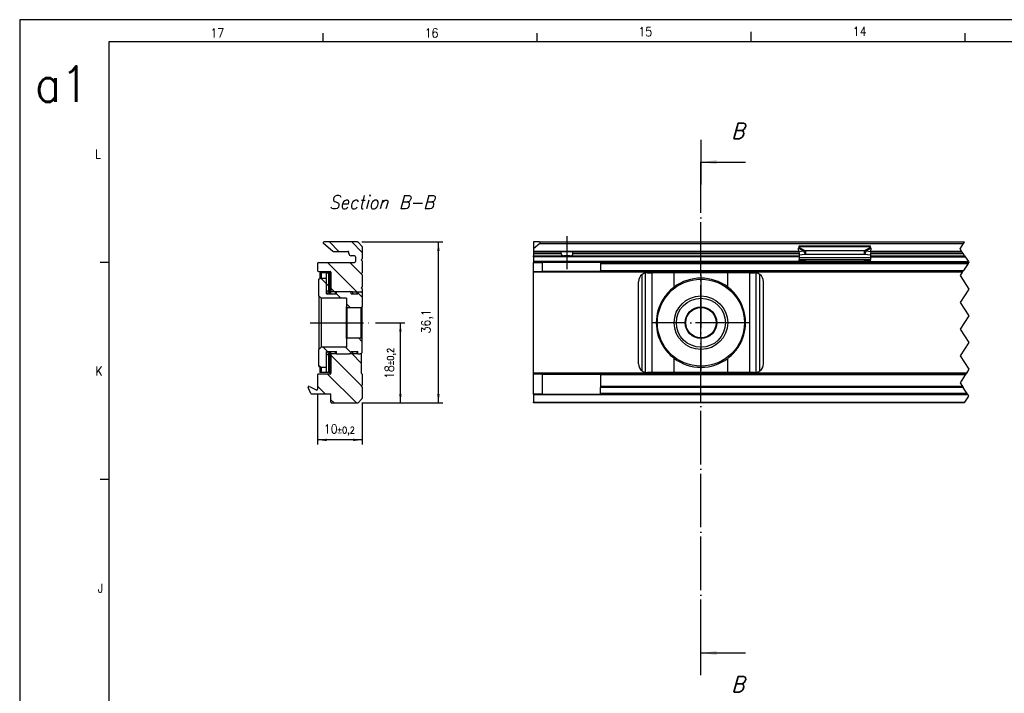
# Model space of a CAD drawing. Header units: millimetres. Extents: x -418 to 1850, y -684 to 1025.
# Tile 7 of 59: x -418 to -197, y 292 to 443. Entities that reach past the tile are written whole.
import ezdxf

# ---------------------------------------------------------------- set-up
doc = ezdxf.new("R2010")
doc.units = ezdxf.units.MM
doc.linetypes.add('DOT_CENTER', pattern=[14, 12, -1, 0, -1])
doc.layers.add('1', color=7, linetype='Continuous')
doc.styles.add('CONVERTER_11', font='txt.shx', dxfattribs={"width": 0.9, "oblique": 15})
doc.styles.add('CONVERTER_12', font='txt.shx', dxfattribs={"width": 0.9})
doc.dimstyles.new('ME10_DIM_30', dxfattribs={"dimtxt": 2, "dimasz": 2, "dimexe": 1, "dimexo": 1, "dimgap": 1, "dimtad": 1, "dimdsep": 46, "dimtxsty": 'CONVERTER_12', "dimsah": 1, "dimcen": 0.09, "dimclrd": 2, "dimclre": 2, "dimclrt": 2, "dimadec": 0, "dimazin": 0, "dimtfac": 1, "dimtdec": 4, "dimtix": 1, "dimtmove": 0, "dimatfit": 3, "dimfxl": 1, "dimtolj": 1, "dimtzin": 0, "dimarcsym": 0})
doc.dimstyles.new('ME10_DIM_31', dxfattribs={"dimtxt": 2, "dimasz": 2, "dimexe": 1, "dimexo": 1, "dimgap": 1, "dimtad": 1, "dimdsep": 46, "dimtxsty": 'CONVERTER_12', "dimsah": 1, "dimcen": 0.09, "dimclrd": 2, "dimclre": 2, "dimclrt": 2, "dimadec": 0, "dimazin": 0, "dimtol": 1, "dimtp": 0.2, "dimtm": 0.2, "dimtfac": 0.75, "dimtdec": 0, "dimtix": 1, "dimtmove": 0, "dimatfit": 3, "dimfxl": 1, "dimtolj": 1, "dimtzin": 0, "dimarcsym": 0})
doc.dimstyles.new('ME10_DIM_32', dxfattribs={"dimtxt": 2, "dimasz": 2, "dimexe": 1, "dimexo": 1, "dimgap": 1, "dimtad": 1, "dimdsep": 46, "dimtxsty": 'CONVERTER_12', "dimsah": 1, "dimcen": 0.09, "dimclrd": 2, "dimclre": 2, "dimclrt": 2, "dimadec": 0, "dimazin": 0, "dimtol": 1, "dimtp": 0.2, "dimtm": 0.2, "dimtfac": 0.75, "dimtdec": 0, "dimtix": 1, "dimtmove": 0, "dimatfit": 3, "dimfxl": 1, "dimtolj": 1, "dimtzin": 0, "dimarcsym": 0})
doc.dimstyles.get("Standard").update_dxf_attribs({"dimtxt": 0.18, "dimasz": 0.18, "dimexe": 0.18, "dimexo": 0.0625, "dimgap": 0.09, "dimtad": 0, "dimtih": 1, "dimtoh": 1, "dimdec": 4, "dimzin": 0, "dimdsep": 46, "dimtxsty": 'Standard', "dimcen": 0.09, "dimadec": 0, "dimazin": 0, "dimtfac": 1, "dimtdec": 4, "dimtofl": 0, "dimtmove": 0, "dimatfit": 3, "dimfxl": 1, "dimtolj": 1, "dimtzin": 0, "dimarcsym": 0})
pattern_1 = [(-45, (0, 0), (2.5, 2.5), [])]

# ---------------------------------------------------------------- blocks, each defined once
blk = doc.blocks.new('SOPORTE_SV2__46', base_point=(-353.42, 357.55))
at = {"linetype": 'Continuous'}
h = blk.add_hatch(dxfattribs=at)
h.set_pattern_fill('_USER', color=3, scale=3.535534, angle=-45, pattern_type=0)
h.set_pattern_definition(pattern_1)
edge = h.paths.add_edge_path()
edge.add_line((-349.83, 393.65), (-342.36, 393.65))
edge.add_arc((-342.36, 393.45), 0.2, 45, 90, ccw=False)
edge.add_line((-342.22, 393.59), (-341.34, 392.71))
edge.add_arc((-341.48, 392.57), 0.2, 0, 45, ccw=False)
edge.add_line((-341.28, 392.57), (-341.28, 389.85))
edge.add_line((-341.28, 389.85), (-341.48, 389.65))
edge.add_line((-341.48, 389.65), (-341.28, 389.45))
edge.add_line((-341.28, 389.45), (-341.28, 386.7))
edge.add_line((-341.28, 386.7), (-341.48, 386.5))
edge.add_line((-341.48, 386.5), (-341.28, 386.3))
edge.add_line((-341.28, 386.3), (-341.28, 383.55))
edge.add_line((-341.28, 383.55), (-341.48, 383.35))
edge.add_line((-341.48, 383.35), (-341.28, 383.15))
edge.add_line((-341.28, 383.15), (-341.28, 382.5))
edge.add_line((-341.28, 382.5), (-341.77, 382.5))
edge.add_line((-341.77, 382.5), (-342.23, 382.5))
edge.add_line((-342.23, 382.5), (-342.48, 382.5))
edge.add_line((-342.48, 382.5), (-342.48, 382.45))
edge.add_line((-342.48, 382.45), (-343.48, 382.45))
edge.add_line((-343.48, 382.45), (-343.48, 382.55))
edge.add_line((-343.48, 382.55), (-344.22, 382.55))
edge.add_line((-344.22, 382.55), (-347.03, 382.55))
edge.add_line((-347.03, 382.55), (-347.28, 382.55))
edge.add_line((-347.28, 382.55), (-347.28, 382.5))
edge.add_line((-347.28, 382.5), (-348.28, 382.5))
edge.add_line((-348.28, 382.5), (-348.28, 386.55))
edge.add_line((-348.28, 386.55), (-348.28, 386.85))
edge.add_arc((-348.48, 386.85), 0.2, 0, 90)
edge.add_line((-348.48, 387.05), (-351.08, 387.05))
edge.add_arc((-351.08, 387.25), 0.2, 180, 270, ccw=False)
edge.add_line((-351.28, 387.25), (-351.28, 388.85))
edge.add_arc((-351.08, 388.85), 0.2, 90, 180, ccw=False)
edge.add_line((-351.08, 389.05), (-342.98, 389.05))
edge.add_arc((-342.98, 389.25), 0.2, 270, 360)
edge.add_line((-342.78, 389.25), (-342.78, 390.35))
edge.add_arc((-342.98, 390.35), 0.2, 0, 90)
edge.add_line((-342.98, 390.55), (-343.63, 390.55))
edge.add_line((-343.63, 390.55), (-343.78, 390.55))
edge.add_arc((-343.78, 391.05), 0.5, 180, 270, ccw=False)
edge.add_line((-344.28, 391.05), (-344.28, 391.35))
edge.add_arc((-344.48, 391.35), 0.2, 0, 90)
edge.add_line((-344.48, 391.55), (-346.93, 391.55))
edge.add_line((-346.93, 391.55), (-347.8, 391.55))
edge.add_arc((-347.8, 391.75), 0.2, 230, 270, ccw=False)
edge.add_line((-347.93, 391.6), (-349.96, 393.3))
edge.add_arc((-349.83, 393.45), 0.2, 90, 230, ccw=False)
h = blk.add_hatch(dxfattribs=at)
h.set_pattern_fill('_USER', color=3, scale=3.535534, angle=-45, pattern_type=0)
h.set_pattern_definition(pattern_1)
edge = h.paths.add_edge_path()
edge.add_line((-349.25, 386.75), (-349.25, 382.65))
edge.add_spline(control_points=[(-349.25, 382.65), (-349.21, 382.65), (-349.13, 382.65), (-349, 382.65), (-348.88, 382.65), (-348.79, 382.65), (-348.75, 382.65)], knot_values=[0, 0, 0, 0, 0.125, 0.25, 0.375, 0.5, 0.5, 0.5, 0.5], degree=3, periodic=0)
edge.add_line((-348.75, 382.65), (-348.75, 386.75))
edge.add_line((-348.75, 386.75), (-349.25, 386.75))
h = blk.add_hatch(dxfattribs=at)
h.set_pattern_fill('_USER', color=3, scale=3.535534, angle=-45, pattern_type=0)
h.set_pattern_definition(pattern_1)
edge = h.paths.add_edge_path()
edge.add_line((-349.28, 385.55), (-349.28, 382.59))
edge.add_line((-349.28, 382.59), (-349.28, 382.02))
edge.add_line((-349.28, 382.02), (-347.03, 382.02))
edge.add_line((-347.03, 382.02), (-347.03, 382.55))
edge.add_line((-347.03, 382.55), (-344.22, 382.55))
edge.add_arc((-344.22, 381.94), 0.613, 36.3292, 89.4593, ccw=False)
edge.add_line((-343.73, 382.3), (-343.73, 382.02))
edge.add_line((-343.73, 382.02), (-342.23, 382.02))
edge.add_line((-342.23, 382.02), (-342.23, 382.5))
edge.add_line((-342.23, 382.5), (-341.77, 382.5))
edge.add_arc((-341.77, 381.89), 0.613, 36.3182, 89.4483, ccw=False)
edge.add_line((-341.28, 382.25), (-341.28, 379.2))
edge.add_line((-341.28, 379.2), (-341.53, 378.95))
edge.add_line((-341.53, 378.95), (-344.63, 378.95))
edge.add_line((-344.63, 378.95), (-344.78, 379.1))
edge.add_line((-344.78, 379.1), (-344.78, 381.05))
edge.add_line((-344.78, 381.05), (-350.48, 381.05))
edge.add_line((-350.48, 381.05), (-350.98, 381.55))
edge.add_line((-350.98, 381.55), (-350.98, 385.3))
edge.add_line((-350.98, 385.3), (-350.73, 385.55))
edge.add_line((-350.73, 385.55), (-349.28, 385.55))
h = blk.add_hatch(dxfattribs=at)
h.set_pattern_fill('_USER', color=3, scale=3.535534, angle=-45, pattern_type=0)
h.set_pattern_definition(pattern_1)
edge = h.paths.add_edge_path()
edge.add_line((-349.28, 365.55), (-349.28, 368.51))
edge.add_line((-349.28, 368.51), (-349.28, 369.07))
edge.add_line((-349.28, 369.07), (-347.03, 369.07))
edge.add_line((-347.03, 369.07), (-347.03, 368.55))
edge.add_line((-347.03, 368.55), (-344.22, 368.55))
edge.add_arc((-344.22, 369.16), 0.613, 270.5407, 323.6708)
edge.add_line((-343.73, 368.8), (-343.73, 369.07))
edge.add_line((-343.73, 369.07), (-342.23, 369.07))
edge.add_line((-342.23, 369.07), (-342.23, 368.6))
edge.add_line((-342.23, 368.6), (-341.77, 368.6))
edge.add_arc((-341.77, 369.21), 0.613, 270.5517, 323.6818)
edge.add_line((-341.28, 368.85), (-341.28, 371.9))
edge.add_line((-341.28, 371.9), (-341.53, 372.15))
edge.add_line((-341.53, 372.15), (-344.63, 372.15))
edge.add_line((-344.63, 372.15), (-344.78, 372))
edge.add_line((-344.78, 372), (-344.78, 370.05))
edge.add_line((-344.78, 370.05), (-350.48, 370.05))
edge.add_line((-350.48, 370.05), (-350.98, 369.55))
edge.add_line((-350.98, 369.55), (-350.98, 365.8))
edge.add_line((-350.98, 365.8), (-350.73, 365.55))
edge.add_line((-350.73, 365.55), (-349.28, 365.55))
h = blk.add_hatch(dxfattribs=at)
h.set_pattern_fill('_USER', color=3, scale=3.535534, angle=-45, pattern_type=0)
h.set_pattern_definition(pattern_1)
edge = h.paths.add_edge_path()
edge.add_line((-353.13, 361.25), (-351.57, 360.48))
edge.add_arc((-351.48, 360.66), 0.2, 244, 360)
edge.add_line((-351.28, 360.66), (-351.28, 363.85))
edge.add_arc((-351.08, 363.85), 0.2, 90, 180, ccw=False)
edge.add_line((-351.08, 364.05), (-348.48, 364.05))
edge.add_arc((-348.48, 364.25), 0.2, 270, 360)
edge.add_line((-348.28, 364.25), (-348.28, 364.55))
edge.add_line((-348.28, 364.55), (-348.28, 368.6))
edge.add_line((-348.28, 368.6), (-347.28, 368.6))
edge.add_line((-347.28, 368.6), (-347.28, 368.55))
edge.add_line((-347.28, 368.55), (-347.03, 368.55))
edge.add_line((-347.03, 368.55), (-344.22, 368.55))
edge.add_line((-344.22, 368.55), (-343.48, 368.55))
edge.add_line((-343.48, 368.55), (-343.48, 368.65))
edge.add_line((-343.48, 368.65), (-342.48, 368.65))
edge.add_line((-342.48, 368.65), (-342.48, 368.6))
edge.add_line((-342.48, 368.6), (-342.23, 368.6))
edge.add_line((-342.23, 368.6), (-341.77, 368.6))
edge.add_line((-341.77, 368.6), (-341.48, 368.6))
edge.add_line((-341.48, 368.6), (-341.48, 364.25))
edge.add_line((-341.48, 364.25), (-341.28, 364.05))
edge.add_line((-341.28, 364.05), (-341.28, 361.55))
edge.add_line((-341.28, 361.55), (-341.48, 361.35))
edge.add_line((-341.48, 361.35), (-341.28, 361.15))
edge.add_line((-341.28, 361.15), (-341.28, 358.63))
edge.add_arc((-341.48, 358.63), 0.2, 315, 360, ccw=False)
edge.add_line((-341.34, 358.49), (-342.22, 357.61))
edge.add_arc((-342.36, 357.75), 0.2, 270, 315, ccw=False)
edge.add_line((-342.36, 357.55), (-348.08, 357.55))
edge.add_arc((-348.08, 357.75), 0.2, 180, 270, ccw=False)
edge.add_line((-348.28, 357.75), (-348.28, 359.35))
edge.add_arc((-348.48, 359.35), 0.2, 0, 90)
edge.add_line((-348.48, 359.55), (-352.63, 359.55))
edge.add_arc((-352.63, 359.75), 0.2, 204, 270, ccw=False)
edge.add_line((-352.82, 359.67), (-353.4, 360.99))
edge.add_arc((-353.22, 361.07), 0.2, 64, 204, ccw=False)
h = blk.add_hatch(dxfattribs=at)
h.set_pattern_fill('_USER', color=3, scale=3.535534, angle=-45, pattern_type=0)
h.set_pattern_definition(pattern_1)
edge = h.paths.add_edge_path()
edge.add_line((-348.75, 364.35), (-349.25, 364.35))
edge.add_line((-349.25, 364.35), (-349.25, 368.45))
edge.add_spline(control_points=[(-349.25, 368.45), (-349.21, 368.45), (-349.13, 368.45), (-349, 368.45), (-348.88, 368.45), (-348.79, 368.45), (-348.75, 368.45)], knot_values=[0, 0, 0, 0, 0.125, 0.25, 0.375, 0.5, 0.5, 0.5, 0.5], degree=3, periodic=0)
edge.add_line((-348.75, 368.45), (-348.75, 364.35))
at = {"color": 7, "linetype": 'Continuous'}
for p, q in [((-347.93, 391.6), (-349.96, 393.3)), ((-342.36, 393.65), (-349.83, 393.65)), ((-341.34, 392.71), (-342.22, 393.59)), ((-347.8, 391.55), (-346.93, 391.55)), ((-346.93, 391.55), (-344.48, 391.55)), ((-344.28, 391.05), (-344.28, 391.35)), ((-343.63, 390.55), (-343.78, 390.55)), ((-342.98, 390.55), (-343.63, 390.55)), ((-341.28, 392.57), (-341.28, 389.85)), ((-351.28, 388.85), (-351.28, 387.25)), ((-351.08, 389.05), (-342.98, 389.05)), ((-342.78, 390.35), (-342.78, 389.25)), ((-341.28, 389.85), (-341.48, 389.65)), ((-341.48, 389.65), (-341.28, 389.45)), ((-341.28, 389.45), (-341.28, 386.7)), ((-351.08, 387.05), (-348.48, 387.05)), ((-350.38, 386.75), (-350.75, 386.75)), ((-350.75, 386.75), (-350.75, 385.53)), ((-349.25, 386.75), (-350.38, 386.75)), ((-349.25, 382.65), (-349.25, 386.75)), ((-349.25, 386.75), (-348.75, 386.75)), ((-348.75, 386.75), (-348.64, 386.75)), ((-348.75, 382.65), (-348.75, 386.75)), ((-348.28, 386.85), (-348.28, 386.55)), ((-348.28, 386.55), (-348.28, 382.5)), ((-341.28, 386.7), (-341.48, 386.5)), ((-341.48, 386.5), (-341.28, 386.3)), ((-341.28, 386.3), (-341.28, 383.55)), ((-350.98, 385.3), (-350.73, 385.55)), ((-350.98, 381.55), (-350.98, 385.3)), ((-350.73, 385.55), (-349.28, 385.55)), ((-349.28, 382.59), (-349.28, 385.55)), ((-349.28, 382.02), (-349.28, 382.59)), ((-349.28, 382.02), (-347.03, 382.02)), ((-348.28, 382.02), (-348.28, 382.5)), ((-347.28, 382.5), (-348.28, 382.5)), ((-347.28, 382.5), (-347.28, 382.55)), ((-347.28, 382.55), (-347.03, 382.55)), ((-347.28, 382.02), (-347.28, 382.5)), ((-347.03, 382.55), (-344.22, 382.55)), ((-347.03, 382.02), (-347.03, 382.55)), ((-344.22, 382.55), (-343.48, 382.55)), ((-343.73, 382.02), (-343.73, 382.3)), ((-343.73, 382.02), (-342.23, 382.02)), ((-343.48, 382.55), (-343.48, 382.45)), ((-343.48, 382.45), (-342.48, 382.45)), ((-343.48, 382.45), (-343.48, 382.02)), ((-342.48, 382.45), (-342.48, 382.5)), ((-342.48, 382.5), (-342.23, 382.5)), ((-342.48, 382.45), (-342.48, 382.02)), ((-342.23, 382.5), (-341.77, 382.5)), ((-342.23, 382.02), (-342.23, 382.5)), ((-341.77, 382.5), (-341.28, 382.5)), ((-341.28, 383.55), (-341.48, 383.35)), ((-341.48, 383.35), (-341.28, 383.15)), ((-341.28, 383.15), (-341.28, 382.5)), ((-341.28, 382.5), (-341.28, 382.25)), ((-341.28, 382.25), (-341.28, 379.2)), ((-350.48, 381.05), (-350.98, 381.55)), ((-350.98, 381.55), (-350.98, 369.55)), ((-344.78, 381.05), (-350.48, 381.05)), ((-350.48, 381.05), (-350.48, 375.55)), ((-344.78, 381.05), (-344.78, 379.1)), ((-344.63, 378.95), (-344.78, 379.1)), ((-344.78, 372), (-344.78, 379.1)), ((-344.63, 378.95), (-341.53, 378.95)), ((-344.63, 372.15), (-344.63, 378.95)), ((-341.53, 378.95), (-341.28, 379.2)), ((-341.53, 372.15), (-341.53, 378.95)), ((-341.28, 371.9), (-341.28, 379.2)), ((-350.48, 375.55), (-350.48, 370.05)), ((-344.63, 372.15), (-344.78, 372)), ((-344.78, 372), (-344.78, 370.05)), ((-344.63, 372.15), (-341.53, 372.15)), ((-341.53, 372.15), (-341.28, 371.9)), ((-341.28, 368.85), (-341.28, 371.9)), ((-350.48, 370.05), (-350.98, 369.55)), ((-350.98, 365.8), (-350.98, 369.55)), ((-344.78, 370.05), (-350.48, 370.05)), ((-349.28, 369.07), (-347.03, 369.07)), ((-349.28, 368.51), (-349.28, 369.07)), ((-349.28, 365.55), (-349.28, 368.51)), ((-349.25, 364.35), (-349.25, 368.45)), ((-348.75, 364.35), (-348.75, 368.45)), ((-348.28, 368.6), (-348.28, 369.07)), ((-348.28, 368.6), (-348.28, 364.55)), ((-347.28, 368.6), (-348.28, 368.6)), ((-347.28, 368.6), (-347.28, 369.07)), ((-347.28, 368.55), (-347.28, 368.6)), ((-347.03, 368.55), (-347.28, 368.55)), ((-347.03, 368.55), (-347.03, 369.07)), ((-347.03, 368.55), (-344.22, 368.55)), ((-343.48, 368.55), (-344.22, 368.55)), ((-343.73, 369.07), (-342.23, 369.07)), ((-343.73, 368.8), (-343.73, 369.07)), ((-343.48, 369.07), (-343.48, 368.65)), ((-343.48, 368.65), (-343.48, 368.55)), ((-343.48, 368.65), (-342.48, 368.65)), ((-342.48, 369.07), (-342.48, 368.65)), ((-342.48, 368.6), (-342.48, 368.65)), ((-342.23, 368.6), (-342.48, 368.6)), ((-342.23, 368.6), (-342.23, 369.07)), ((-342.23, 368.6), (-341.77, 368.6)), ((-341.48, 368.6), (-341.77, 368.6)), ((-341.48, 368.6), (-341.48, 368.68)), ((-341.48, 368.6), (-341.48, 364.25)), ((-348.48, 364.05), (-351.08, 364.05)), ((-350.98, 365.8), (-350.73, 365.55)), ((-350.75, 365.57), (-350.75, 364.35)), ((-350.38, 364.35), (-350.75, 364.35)), ((-350.73, 365.55), (-349.28, 365.55)), ((-349.25, 364.35), (-350.38, 364.35)), ((-348.75, 364.35), (-349.25, 364.35)), ((-348.64, 364.35), (-348.75, 364.35)), ((-348.28, 364.55), (-348.28, 364.25)), ((-341.48, 364.25), (-341.28, 364.05)), ((-341.28, 364.05), (-341.28, 361.55)), ((-351.28, 363.85), (-351.28, 360.66)), ((-352.82, 359.67), (-353.4, 360.99)), ((-353.13, 361.25), (-351.57, 360.48)), ((-341.28, 361.55), (-341.48, 361.35)), ((-341.48, 361.35), (-341.28, 361.15)), ((-341.28, 361.15), (-341.28, 358.63)), ((-348.48, 359.55), (-352.63, 359.55)), ((-348.28, 357.75), (-348.28, 359.35)), ((-348.08, 357.55), (-342.36, 357.55)), ((-342.22, 357.61), (-341.34, 358.49))]:
    blk.add_line(p, q, dxfattribs=at)
at = {"color": 3, "linetype": 'Continuous'}
for p, q in [((-350.38, 385.55), (-350.38, 386.75)), ((-348.56, 382.02), (-348.56, 386.75)), ((-348.56, 364.35), (-348.56, 369.07)), ((-350.38, 364.35), (-350.38, 365.55))]:
    blk.add_line(p, q, dxfattribs=at)
at = {"color": 7, "linetype": 'Continuous'}
for centre, radius, start, end in [((-349.83, 393.45), 0.2, 90, 230), ((-342.36, 393.45), 0.2, 45, 90), ((-341.48, 392.57), 0.2, 0, 45), ((-347.8, 391.75), 0.2, 230, 270), ((-344.48, 391.35), 0.2, 0, 90), ((-343.78, 391.05), 0.5, 180, 270), ((-342.98, 390.35), 0.2, 0, 90), ((-351.08, 388.85), 0.2, 90, 180), ((-342.98, 389.25), 0.2, 270, 0), ((-351.08, 387.25), 0.2, 180, 270), ((-348.48, 386.85), 0.2, 0, 90), ((-344.22, 381.94), 0.613, 36.3292, 89.4593), ((-341.77, 381.89), 0.613, 36.3182, 89.4483), ((-344.22, 369.16), 0.613, 270.5407, 323.6708), ((-341.77, 369.21), 0.613, 270.5517, 323.6818), ((-351.08, 363.85), 0.2, 90, 180), ((-348.48, 364.25), 0.2, 270, 0), ((-353.22, 361.07), 0.2, 64, 204), ((-352.63, 359.75), 0.2, 204, 270), ((-351.48, 360.66), 0.2, 244, 0), ((-348.48, 359.35), 0.2, 0, 90), ((-348.08, 357.75), 0.2, 180, 270), ((-342.36, 357.75), 0.2, 270, 315), ((-341.48, 358.63), 0.2, 315, 0)]:
    blk.add_arc(centre, radius, start, end, dxfattribs=at)
for points, knots in [([(-348.56, 386.75), (-348.57, 386.75), (-348.6, 386.75), (-348.63, 386.75), (-348.64, 386.75)], [0, 0, 0, 0, 0.04287066, 0.08566535, 0.08566535, 0.08566535, 0.08566535]), ([(-348.42, 386.71), (-348.43, 386.71), (-348.45, 386.72), (-348.48, 386.73), (-348.52, 386.74), (-348.55, 386.74), (-348.56, 386.75)], [0, 0, 0, 0, 0.0335814, 0.0688181, 0.1061577, 0.1455934, 0.1455934, 0.1455934, 0.1455934]), ([(-348.28, 386.55), (-348.29, 386.57), (-348.3, 386.6), (-348.33, 386.65), (-348.37, 386.68), (-348.4, 386.7), (-348.42, 386.71)], [0, 0, 0, 0, 0.0566977, 0.11026, 0.1630025, 0.217434, 0.217434, 0.217434, 0.217434]), ([(-349.28, 382.59), (-349.28, 382.59), (-349.27, 382.61), (-349.26, 382.63), (-349.26, 382.64), (-349.25, 382.65), (-349.25, 382.65)], [0, 0, 0, 0, 0.02560953, 0.05160843, 0.06023473, 0.06886103, 0.06886103, 0.06886103, 0.06886103]), ([(-349, 382.02), (-348.99, 382.07), (-348.95, 382.16), (-348.9, 382.29), (-348.84, 382.43), (-348.8, 382.53), (-348.77, 382.6), (-348.76, 382.63), (-348.75, 382.65)], [0, 0, 0, 0, 0.143141, 0.287047, 0.4308662, 0.575577, 0.6243996, 0.6732222, 0.6732222, 0.6732222, 0.6732222]), ([(-349.25, 368.45), (-349.25, 368.45), (-349.26, 368.46), (-349.26, 368.47), (-349.27, 368.49), (-349.28, 368.51), (-349.28, 368.51)], [0, 0, 0, 0, 0.008627, 0.017254, 0.04325307, 0.06886104, 0.06886104, 0.06886104, 0.06886104]), ([(-348.75, 368.45), (-348.76, 368.47), (-348.77, 368.5), (-348.8, 368.57), (-348.84, 368.67), (-348.9, 368.81), (-348.95, 368.94), (-348.99, 369.03), (-349, 369.07)], [0, 0, 0, 0, 0.048767, 0.097534, 0.2420646, 0.385741, 0.5298653, 0.6732222, 0.6732222, 0.6732222, 0.6732222]), ([(-348.64, 364.35), (-348.63, 364.35), (-348.6, 364.35), (-348.57, 364.35), (-348.56, 364.35)], [0, 0, 0, 0, 0.04279469, 0.08566535, 0.08566535, 0.08566535, 0.08566535]), ([(-348.56, 364.35), (-348.55, 364.36), (-348.52, 364.36), (-348.48, 364.37), (-348.45, 364.38), (-348.43, 364.39), (-348.42, 364.39)], [0, 0, 0, 0, 0.0394357, 0.0767753, 0.1120119, 0.1455934, 0.1455934, 0.1455934, 0.1455934]), ([(-348.42, 364.39), (-348.4, 364.4), (-348.37, 364.42), (-348.33, 364.45), (-348.3, 364.5), (-348.29, 364.53), (-348.28, 364.55)], [0, 0, 0, 0, 0.0544314, 0.107174, 0.1607363, 0.2174339, 0.2174339, 0.2174339, 0.2174339])]:
    blk.add_open_spline(points, degree=3, knots=knots, dxfattribs=at)
for points in [[(-348.75, 382.65), (-348.79, 382.65), (-348.88, 382.65), (-349, 382.65), (-349.13, 382.65), (-349.21, 382.65), (-349.25, 382.65)], [(-349.25, 368.45), (-349.21, 368.45), (-349.13, 368.45), (-349, 368.45), (-348.88, 368.45), (-348.79, 368.45), (-348.75, 368.45)]]:
    blk.add_open_spline(points, degree=3, dxfattribs=at)
at = {"layer": '1', "color": 2, "linetype": 'DOT_CENTER'}
blk.add_line((-352.98, 375.55), (-339.28, 375.55), dxfattribs=at)
blk.add_line((-352.98, 375.55), (-339.28, 375.55), dxfattribs=at)
blk = doc.blocks.new('*D94')
at = {"layer": '1', "color": 2, "linetype": 'Continuous'}
for p, q in [((-341.36, 393.65), (-323.21, 393.65)), ((-324.21, 357.55), (-324.21, 393.65)), ((-341.36, 357.55), (-323.21, 357.55))]:
    blk.add_line(p, q, dxfattribs=at)
at = {"layer": '1', "color": 2}
for points in [[(-323.95, 391.65), (-324.48, 391.65), (-324.21, 393.65)], [(-324.48, 359.55), (-323.95, 359.55), (-324.21, 357.55)]]:
    blk.add_solid(points, dxfattribs=at)
at = {"layer": '1', "color": 2, "insert": (-325.41, 373.15), "char_height": 2, "attachment_point": 7, "rotation": 90, "line_spacing_factor": 0.60024, "style": 'CONVERTER_12'}
blk.add_mtext('36,1', dxfattribs=at)
blk = doc.blocks.new('*D95')
at = {"layer": '1', "color": 2, "linetype": 'Continuous'}
for p, q in [((-338.28, 375.55), (-331.74, 375.55)), ((-332.74, 357.55), (-332.74, 375.55)), ((-341.36, 357.55), (-331.74, 357.55))]:
    blk.add_line(p, q, dxfattribs=at)
at = {"layer": '1', "color": 2}
for points in [[(-332.47, 373.55), (-333, 373.55), (-332.74, 375.55)], [(-333, 359.55), (-332.47, 359.55), (-332.74, 357.55)]]:
    blk.add_solid(points, dxfattribs=at)
at = {"layer": '1', "color": 2, "insert": (-333.74, 362.94), "char_height": 2, "attachment_point": 7, "rotation": 90, "line_spacing_factor": 0.60024, "style": 'CONVERTER_12'}
blk.add_mtext('\\C2;18\\C2;\\H1.5;{\\Fgdt;`}0,2', dxfattribs=at)
blk = doc.blocks.new('*D96')
at = {"layer": '1', "color": 2, "linetype": 'Continuous'}
for p, q in [((-351.28, 359.66), (-351.28, 348.27)), ((-341.28, 357.63), (-341.28, 348.27)), ((-341.28, 349.27), (-351.28, 349.27))]:
    blk.add_line(p, q, dxfattribs=at)
at = {"layer": '1', "color": 2}
for points in [[(-349.28, 349.54), (-349.28, 349.01), (-351.28, 349.27)], [(-343.28, 349.01), (-343.28, 349.54), (-341.28, 349.27)]]:
    blk.add_solid(points, dxfattribs=at)
at = {"layer": '1', "color": 2, "insert": (-349.89, 350.27), "char_height": 2, "attachment_point": 7, "rotation": 0.0001, "line_spacing_factor": 0.60024, "style": 'CONVERTER_12'}
blk.add_mtext('\\C2;10\\C2;\\H1.5;{\\Fgdt;`}0,2', dxfattribs=at)
blk = doc.blocks.new('SOPORTE_SV2__49', base_point=(-302.89, 357.55))
at = {"color": 7, "linetype": 'Continuous'}
for p, q in [((-301.59, 393.65), (-302.89, 393.65)), ((-302.89, 393.65), (-302.89, 392.1)), ((-301.46, 393.3), (-302.89, 392.1)), ((-301.59, 393.65), (-206.32, 393.65)), ((-243.39, 392.82), (-227.39, 392.82)), ((-243.39, 392.61), (-243.39, 392.82)), ((-227.39, 392.61), (-227.39, 392.82)), ((-302.89, 392.1), (-302.89, 391.6)), ((-302.89, 391.6), (-302.89, 391.55)), ((-302.89, 391.55), (-296.83, 391.55)), ((-302.89, 391.55), (-302.89, 391.35)), ((-302.89, 391.35), (-302.89, 391.05)), ((-302.89, 391.05), (-302.89, 390.55)), ((-302.89, 390.55), (-296.08, 390.55)), ((-302.89, 390.35), (-302.89, 390.55)), ((-296.83, 391.55), (-293.95, 391.55)), ((-296.7, 391.05), (-296.7, 391.35)), ((-294.7, 390.55), (-296.08, 390.55)), ((-294.7, 390.55), (-243.39, 390.55)), ((-294.08, 391.05), (-294.08, 391.35)), ((-293.95, 391.55), (-243.48, 391.55)), ((-243.48, 391.43), (-243.5, 392.23)), ((-242.31, 391.61), (-243.48, 391.43)), ((-243.48, 391.43), (-243.3, 390.7)), ((-243.39, 392.43), (-243.39, 392.61)), ((-243.39, 391.08), (-243.39, 390.21)), ((-242.12, 390.88), (-243.3, 390.7)), ((-242.31, 391.61), (-242.2, 391.17)), ((-242.2, 391.17), (-242.12, 390.88)), ((-228.8, 391.7), (-241.98, 391.7)), ((-241.98, 391.7), (-241.98, 391.19)), ((-241.98, 391.19), (-241.98, 390.85)), ((-228.8, 390.85), (-241.98, 390.85)), ((-228.8, 391.7), (-228.8, 391.19)), ((-228.8, 391.19), (-228.8, 390.85)), ((-228.58, 391.17), (-228.66, 390.88)), ((-227.48, 390.7), (-228.66, 390.88)), ((-228.47, 391.61), (-228.58, 391.17)), ((-227.3, 391.43), (-228.47, 391.61)), ((-227.3, 391.43), (-227.48, 390.7)), ((-227.39, 392.43), (-227.39, 392.61)), ((-227.39, 391.08), (-227.39, 390.21)), ((-227.39, 390.55), (-206.32, 390.55)), ((-227.3, 391.43), (-227.28, 392.23)), ((-227.3, 391.55), (-206.99, 391.55)), ((-302.89, 390.35), (-302.89, 389.25)), ((-302.89, 389.25), (-302.89, 389.05)), ((-302.89, 389.05), (-300.89, 389.05)), ((-302.89, 387.05), (-302.89, 389.05)), ((-287.89, 389.05), (-300.89, 389.05)), ((-300.89, 387.05), (-300.89, 389.05)), ((-287.89, 389.05), (-287.89, 388.85)), ((-287.89, 389.05), (-243.39, 389.05)), ((-287.89, 388.85), (-287.89, 387.25)), ((-243.39, 390.21), (-243.39, 389.72)), ((-243.39, 389.72), (-227.39, 389.72)), ((-243.39, 389.44), (-243.39, 389.72)), ((-243.39, 389.44), (-243.39, 389.26)), ((-243.39, 389.26), (-243.39, 389.05)), ((-243.39, 389.05), (-240.63, 389.05)), ((-241.9, 389.22), (-241.9, 389.33)), ((-238.39, 389.06), (-241.9, 389.33)), ((-241.9, 389.15), (-240.63, 389.05)), ((-240.63, 389.05), (-230.15, 389.05)), ((-228.88, 389.33), (-232.39, 389.06)), ((-230.15, 389.05), (-228.88, 389.15)), ((-205.39, 389.05), (-230.15, 389.05)), ((-228.88, 389.33), (-228.88, 389.22)), ((-227.39, 390.21), (-227.39, 389.72)), ((-227.39, 389.44), (-227.39, 389.72)), ((-227.39, 389.44), (-227.39, 389.26)), ((-302.89, 386.85), (-302.89, 387.05)), ((-302.89, 387.05), (-300.89, 387.05)), ((-302.89, 364.25), (-302.89, 386.85)), ((-287.89, 387.05), (-300.89, 387.05)), ((-287.89, 387.05), (-287.89, 387.25)), ((-287.89, 387.05), (-206.72, 387.05)), ((-277.39, 386.75), (-276.32, 386.75)), ((-271.4, 386.75), (-276.32, 386.75)), ((-259.38, 386.75), (-271.4, 386.75)), ((-254.46, 386.75), (-259.38, 386.75)), ((-254.46, 386.75), (-253.39, 386.75)), ((-279.39, 366.35), (-279.39, 384.75)), ((-251.39, 366.35), (-251.39, 384.75)), ((-302.89, 364.05), (-302.89, 364.25)), ((-300.89, 364.05), (-302.89, 364.05)), ((-302.89, 359.55), (-302.89, 364.05)), ((-300.89, 364.05), (-287.89, 364.05)), ((-300.89, 359.55), (-300.89, 364.05)), ((-206.05, 364.05), (-287.89, 364.05)), ((-287.89, 364.05), (-287.89, 363.85)), ((-276.32, 364.35), (-277.39, 364.35)), ((-271.4, 364.35), (-276.32, 364.35)), ((-259.38, 364.35), (-271.4, 364.35)), ((-254.46, 364.35), (-259.38, 364.35)), ((-253.39, 364.35), (-254.46, 364.35)), ((-287.89, 363.85), (-287.89, 361.27)), ((-287.89, 361.27), (-287.89, 360.99)), ((-206.8, 361.27), (-287.89, 361.27)), ((-287.89, 359.67), (-287.89, 360.99)), ((-287.89, 359.55), (-287.89, 359.67)), ((-300.89, 359.55), (-302.89, 359.55)), ((-302.89, 359.55), (-302.89, 359.35)), ((-302.89, 359.35), (-302.89, 357.75)), ((-302.89, 357.55), (-302.89, 357.75)), ((-206.39, 357.55), (-302.89, 357.55)), ((-300.89, 359.55), (-287.89, 359.55)), ((-205.65, 359.55), (-287.89, 359.55))]:
    blk.add_line(p, q, dxfattribs=at)
at = {"color": 3, "linetype": 'Continuous'}
for p, q in [((-301.46, 393.3), (-206.56, 393.3)), ((-302.89, 391.6), (-243.48, 391.6)), ((-296.7, 391.35), (-302.89, 391.35)), ((-302.89, 391.05), (-296.7, 391.05)), ((-243.46, 391.35), (-294.08, 391.35)), ((-294.08, 391.05), (-243.39, 391.05)), ((-243.5, 392.23), (-242.31, 391.61)), ((-243.39, 392.61), (-227.39, 392.61)), ((-243.39, 392.43), (-241.98, 391.7)), ((-227.39, 392.43), (-228.8, 391.7)), ((-227.28, 392.23), (-228.47, 391.61)), ((-227.39, 391.05), (-206.65, 391.05)), ((-206.85, 391.35), (-227.32, 391.35)), ((-227.3, 391.6), (-207.02, 391.6)), ((-243.39, 390.35), (-302.89, 390.35)), ((-243.39, 389.25), (-302.89, 389.25)), ((-287.89, 388.85), (-205.52, 388.85)), ((-243.39, 390.21), (-227.39, 390.21)), ((-241.9, 389.33), (-228.88, 389.33)), ((-241.9, 389.15), (-241.9, 389.22)), ((-228.88, 389.22), (-228.88, 389.15)), ((-227.48, 389.25), (-205.45, 389.25)), ((-227.39, 390.35), (-206.19, 390.35)), ((-206.85, 386.85), (-302.89, 386.85)), ((-287.89, 387.25), (-206.59, 387.25)), ((-278.59, 364.75), (-278.59, 386.35)), ((-277.79, 364.39), (-277.79, 386.71)), ((-276.32, 364.35), (-276.32, 386.75)), ((-271.4, 383.54), (-271.4, 386.75)), ((-259.38, 383.54), (-259.38, 386.75)), ((-254.46, 364.35), (-254.46, 386.75)), ((-252.99, 364.39), (-252.99, 386.71)), ((-252.19, 364.75), (-252.19, 386.35)), ((-271.4, 364.35), (-271.4, 367.56)), ((-259.38, 364.35), (-259.38, 367.56)), ((-205.92, 364.25), (-302.89, 364.25)), ((-206.19, 363.85), (-287.89, 363.85)), ((-206.61, 360.99), (-287.89, 360.99)), ((-205.73, 359.67), (-287.89, 359.67)), ((-205.52, 359.35), (-302.89, 359.35)), ((-302.89, 357.75), (-206.25, 357.75))]:
    blk.add_line(p, q, dxfattribs=at)
at = {"color": 2, "linetype": 'DOT_CENTER'}
for p, q in [((-207.35, 392.1), (-206.56, 393.3)), ((-206.56, 393.3), (-206.32, 393.65)), ((-207.02, 391.6), (-207.35, 392.1)), ((-206.99, 391.55), (-207.02, 391.6)), ((-206.99, 391.55), (-206.85, 391.35)), ((-206.65, 391.05), (-206.85, 391.35)), ((-206.32, 390.55), (-206.65, 391.05)), ((-206.32, 390.55), (-206.19, 390.35)), ((-205.52, 388.85), (-206.59, 387.25)), ((-206.19, 390.35), (-205.45, 389.25)), ((-205.52, 388.85), (-205.39, 389.05)), ((-205.45, 389.25), (-205.35, 389.1)), ((-205.35, 389.1), (-205.39, 389.05)), ((-206.85, 386.85), (-207.35, 386.1)), ((-207.35, 386.1), (-205.35, 383.1)), ((-206.72, 387.05), (-206.85, 386.85)), ((-206.72, 387.05), (-206.59, 387.25)), ((-205.35, 383.1), (-207.35, 380.1)), ((-207.35, 380.1), (-205.35, 377.1)), ((-205.35, 377.1), (-207.35, 374.1)), ((-207.35, 374.1), (-205.35, 371.1)), ((-205.35, 371.1), (-207.35, 368.1)), ((-207.35, 368.1), (-205.35, 365.1)), ((-206.19, 363.85), (-206.05, 364.05)), ((-205.92, 364.25), (-206.05, 364.05)), ((-205.35, 365.1), (-205.92, 364.25)), ((-206.19, 363.85), (-207.35, 362.1)), ((-207.35, 362.1), (-206.8, 361.27)), ((-206.8, 361.27), (-206.61, 360.99)), ((-206.4, 360.66), (-206.61, 360.99)), ((-206.26, 360.46), (-206.4, 360.66)), ((-205.73, 359.67), (-206.26, 360.46)), ((-205.65, 359.55), (-205.73, 359.67)), ((-206.39, 357.55), (-206.25, 357.75)), ((-206.25, 357.75), (-205.35, 359.1)), ((-205.65, 359.55), (-205.52, 359.35)), ((-205.35, 359.1), (-205.52, 359.35))]:
    blk.add_line(p, q, dxfattribs=at)
at = {"color": 7, "linetype": 'Continuous'}
for radius in [9.75, 6, 5.5, 3.55, 3.4]:
    blk.add_circle((-265.39, 375.55), radius, dxfattribs=at)
for centre, radius, start, end in [((-301.59, 393.45), 0.2, 310, 90), ((-277.39, 384.75), 2, 126.8699, 180), ((-277.39, 384.75), 2, 101.598, 126.8699), ((-277.39, 384.75), 2, 90, 101.598), ((-253.39, 384.75), 2, 78.402, 90), ((-253.39, 384.75), 2, 53.1301, 78.402), ((-253.39, 384.75), 2, 0, 53.1301), ((-265.39, 375.55), 10, 53.076, 126.924), ((-265.39, 375.55), 10, 126.924, 138.5708), ((-265.39, 375.55), 10, 41.4292, 53.076), ((-265.39, 375.55), 10, 148.2362, 211.7638), ((-265.39, 375.55), 10, 328.2363, 31.7637), ((-265.39, 375.55), 10, 221.4292, 233.076), ((-265.39, 375.55), 10, 306.924, 318.5708), ((-277.39, 366.35), 2, 180, 233.1301), ((-265.39, 375.55), 10, 233.076, 306.924), ((-253.39, 366.35), 2, 306.8699, 0), ((-277.39, 366.35), 2, 233.1301, 258.402), ((-277.39, 366.35), 2, 258.402, 270), ((-253.39, 366.35), 2, 270, 281.598), ((-253.39, 366.35), 2, 281.598, 306.8699)]:
    blk.add_arc(centre, radius, start, end, dxfattribs=at)
for points, knots in [([(-296.7, 391.35), (-296.7, 391.35), (-296.7, 391.35), (-296.7, 391.37), (-296.7, 391.39), (-296.71, 391.41), (-296.72, 391.44), (-296.73, 391.47), (-296.74, 391.49), (-296.76, 391.51), (-296.77, 391.52), (-296.78, 391.53), (-296.79, 391.54), (-296.81, 391.55), (-296.83, 391.55), (-296.83, 391.55)], [0, 0, 0, 0, 0.0032229, 0.0063371, 0.0372094, 0.0632558, 0.0837864, 0.121246, 0.1560323, 0.1717467, 0.186759, 0.2020732, 0.213884, 0.2374901, 0.259325, 0.259325, 0.259325, 0.259325]), ([(-296.7, 391.05), (-296.7, 391.04), (-296.7, 391.02), (-296.7, 390.98), (-296.69, 390.94), (-296.69, 390.9), (-296.67, 390.85), (-296.65, 390.79), (-296.62, 390.74), (-296.58, 390.7), (-296.55, 390.67), (-296.49, 390.63), (-296.41, 390.59), (-296.31, 390.56), (-296.19, 390.55), (-296.12, 390.55), (-296.08, 390.55)], [0, 0, 0, 0, 0.0323565, 0.0700839, 0.107462, 0.1388805, 0.2023947, 0.2686217, 0.3257349, 0.3745923, 0.4257458, 0.4743733, 0.5784304, 0.6876478, 0.7990087, 0.9187136, 0.9187136, 0.9187136, 0.9187136]), ([(-294.7, 390.55), (-294.66, 390.55), (-294.59, 390.55), (-294.47, 390.56), (-294.37, 390.59), (-294.29, 390.63), (-294.23, 390.67), (-294.2, 390.7), (-294.16, 390.74), (-294.13, 390.79), (-294.11, 390.85), (-294.09, 390.9), (-294.09, 390.95), (-294.08, 390.98), (-294.08, 391.01), (-294.08, 391.04), (-294.08, 391.05)], [0, 0, 0, 0, 0.1197049, 0.2310658, 0.3402832, 0.4443403, 0.4929678, 0.5441213, 0.5929786, 0.6500919, 0.7186551, 0.7798314, 0.8142845, 0.8486282, 0.8806614, 0.9187121, 0.9187121, 0.9187121, 0.9187121]), ([(-293.95, 391.55), (-293.95, 391.55), (-293.96, 391.55), (-293.97, 391.55), (-293.98, 391.54), (-293.99, 391.54), (-294, 391.53), (-294.01, 391.52), (-294.02, 391.51), (-294.03, 391.5), (-294.04, 391.48), (-294.05, 391.47), (-294.06, 391.45), (-294.06, 391.43), (-294.07, 391.41), (-294.07, 391.39), (-294.08, 391.38), (-294.08, 391.36), (-294.08, 391.35), (-294.08, 391.35), (-294.08, 391.35)], [0, 0, 0, 0, 0.0113724, 0.0215681, 0.034295, 0.0455523, 0.0601178, 0.0726769, 0.0876893, 0.1034036, 0.1202544, 0.1377942, 0.1584814, 0.1757048, 0.1962256, 0.2136882, 0.2349027, 0.2531701, 0.2563735, 0.2595072, 0.2595072, 0.2595072, 0.2595072]), ([(-243.5, 392.23), (-243.49, 392.25), (-243.47, 392.29), (-243.45, 392.34), (-243.42, 392.39), (-243.4, 392.42), (-243.39, 392.43)], [0, 0, 0, 0, 0.0669463, 0.1234866, 0.1753749, 0.2333288, 0.2333288, 0.2333288, 0.2333288]), ([(-241.98, 391.7), (-242, 391.7), (-242.06, 391.69), (-242.14, 391.66), (-242.22, 391.64), (-242.28, 391.62), (-242.31, 391.61)], [0, 0, 0, 0, 0.080963, 0.170494, 0.2526181, 0.3435203, 0.3435203, 0.3435203, 0.3435203]), ([(-241.98, 390.85), (-241.99, 390.85), (-242.01, 390.85), (-242.05, 390.86), (-242.09, 390.87), (-242.11, 390.88), (-242.12, 390.88)], [0, 0, 0, 0, 0.0383658, 0.0760959, 0.1140041, 0.1512902, 0.1512902, 0.1512902, 0.1512902]), ([(-228.47, 391.61), (-228.5, 391.62), (-228.55, 391.64), (-228.64, 391.66), (-228.72, 391.68), (-228.78, 391.7), (-228.8, 391.7)], [0, 0, 0, 0, 0.0868093, 0.1730263, 0.2556026, 0.3435203, 0.3435203, 0.3435203, 0.3435203]), ([(-228.66, 390.88), (-228.67, 390.88), (-228.69, 390.87), (-228.73, 390.86), (-228.77, 390.85), (-228.79, 390.85), (-228.8, 390.85)], [0, 0, 0, 0, 0.0372861, 0.0751943, 0.1129244, 0.1512902, 0.1512902, 0.1512902, 0.1512902]), ([(-227.28, 392.23), (-227.29, 392.25), (-227.31, 392.28), (-227.33, 392.34), (-227.36, 392.39), (-227.38, 392.42), (-227.39, 392.43)], [0, 0, 0, 0, 0.0630544, 0.1234867, 0.1837173, 0.233329, 0.233329, 0.233329, 0.233329]), ([(-241.9, 389.33), (-242.02, 389.34), (-242.27, 389.36), (-242.64, 389.39), (-243.02, 389.42), (-243.27, 389.43), (-243.39, 389.44)], [0, 0, 0, 0, 0.373701, 0.747543, 1.121151, 1.494893, 1.494893, 1.494893, 1.494893]), ([(-243.39, 389.26), (-243.27, 389.25), (-243.02, 389.23), (-242.64, 389.2), (-242.27, 389.18), (-242.02, 389.16), (-241.9, 389.15)], [0, 0, 0, 0, 0.373697, 0.747255, 1.121052, 1.494694, 1.494694, 1.494694, 1.494694]), ([(-227.39, 389.44), (-227.51, 389.43), (-227.76, 389.42), (-228.14, 389.39), (-228.51, 389.36), (-228.76, 389.34), (-228.88, 389.33)], [0, 0, 0, 0, 0.373743, 0.74735, 1.121197, 1.494893, 1.494893, 1.494893, 1.494893]), ([(-228.88, 389.15), (-228.76, 389.16), (-228.51, 389.18), (-228.14, 389.2), (-227.76, 389.23), (-227.51, 389.25), (-227.39, 389.26)], [0, 0, 0, 0, 0.373648, 0.747439, 1.120992, 1.494694, 1.494694, 1.494694, 1.494694]), ([(-272.89, 382.17), (-272.97, 382.06), (-273.15, 381.84), (-273.4, 381.5), (-273.65, 381.16), (-273.81, 380.93), (-273.89, 380.81)], [0, 0, 0, 0, 0.418104, 0.842646, 1.25962, 1.685167, 1.685167, 1.685167, 1.685167]), ([(-256.89, 380.81), (-256.97, 380.93), (-257.13, 381.16), (-257.38, 381.5), (-257.63, 381.84), (-257.81, 382.06), (-257.89, 382.17)], [0, 0, 0, 0, 0.425548, 0.842522, 1.267064, 1.685169, 1.685169, 1.685169, 1.685169]), ([(-273.89, 370.29), (-273.81, 370.17), (-273.65, 369.94), (-273.4, 369.6), (-273.15, 369.26), (-272.97, 369.04), (-272.89, 368.93)], [0, 0, 0, 0, 0.425548, 0.842521, 1.267063, 1.685167, 1.685167, 1.685167, 1.685167]), ([(-257.89, 368.93), (-257.81, 369.04), (-257.63, 369.26), (-257.38, 369.6), (-257.13, 369.94), (-256.97, 370.17), (-256.89, 370.29)], [0, 0, 0, 0, 0.418104, 0.842647, 1.259621, 1.685169, 1.685169, 1.685169, 1.685169])]:
    blk.add_open_spline(points, degree=3, knots=knots, dxfattribs=at)
at = {"layer": '1', "color": 2, "linetype": 'DOT_CENTER'}
for p, q in [((-265.39, 386.3), (-265.39, 364.8)), ((-254.64, 375.55), (-276.14, 375.55))]:
    blk.add_line(p, q, dxfattribs=at)
blk = doc.blocks.new('_A1', base_point=(416.98, -145.5))
at = {"layer": '1', "color": 2, "linetype": 'Continuous'}
for p, q in [((-418.02, 443.5), (-418.02, -150.5)), ((421.98, 443.5), (-418.02, 443.5)), ((-350.08, 440.5), (-350.08, 438.5)), ((-302.14, 440.5), (-302.14, 438.5)), ((-254.2, 440.78), (-254.2, 438.78)), ((-206.26, 440.5), (-206.26, 438.5)), ((-398.02, 389.03), (-400.02, 389.03)), ((-398.02, 340.37), (-400.02, 340.37))]:
    blk.add_line(p, q, dxfattribs=at)
at = {"layer": '1', "color": 7, "linetype": 'Continuous'}
for p, q in [((-398.02, 438.5), (-398.02, -145.5)), ((416.98, 438.5), (-398.02, 438.5))]:
    blk.add_line(p, q, dxfattribs=at)
at = {"layer": '1', "color": 2, "char_height": 2, "attachment_point": 4, "line_spacing_factor": 1.20048, "style": 'CONVERTER_12'}
for s, insert in [('17', (-375.3, 440.52)), ('16', (-327.3, 440.52)), ('15', (-279.42, 440.8)), ('14', (-231.36, 440.86)), ('L', (-401.14, 413.37)), ('K', (-401.06, 364.7)), ('J', (-400.53, 316.03))]:
    blk.add_mtext(s, dxfattribs=dict(at, insert=insert))
at = {"layer": '1', "color": 6, "insert": (-414.62, 429.07), "char_height": 8, "attachment_point": 4, "line_spacing_factor": 1.20048, "style": 'CONVERTER_12'}
blk.add_mtext('a1', dxfattribs=at)
blk = doc.blocks.new('D-D__47', base_point=(-347.35, 375.6))
blk.add_blockref('SOPORTE_SV2__46', (-353.421, 357.55))
at = {"layer": '1', "color": 7, "insert": (-336.95, 404.05), "char_height": 3, "attachment_point": 2, "line_spacing_factor": 1.20048, "style": 'CONVERTER_11'}
blk.add_mtext('Section B-B', dxfattribs=at)
at = {"layer": '1'}
for base, p1, dimstyle, picture, middle in [((-324.214, 357.55), (-342.362, 393.65), 'ME10_DIM_30', '*D94', (-326.314, 375.6)), ((-332.736, 357.55), (-339.279, 375.55), 'ME10_DIM_31', '*D95', (-334.736, 366.55))]:
    dim = blk.add_linear_dim(base=base, p1=p1, p2=(-342.362, 357.55), angle=90, dimstyle=dimstyle, dxfattribs=at)
    dim.commit()
    dim.dimension.update_dxf_attribs({"geometry": picture, "text_midpoint": middle, "text_rotation": 90})
dim = blk.add_linear_dim(base=(-341.279, 349.273), p1=(-351.279, 360.663), p2=(-341.279, 358.633), dimstyle='ME10_DIM_32', dxfattribs=at)
dim.commit()
dim.dimension.update_dxf_attribs({"geometry": '*D96', "text_midpoint": (-346.279, 351.273), "text_rotation": 0.00014})
blk = doc.blocks.new('D-D__48', base_point=(-265.64, 318.12))
at = {"layer": '1', "color": 2, "linetype": 'DOT_CENTER'}
blk.add_line((-265.39, 301.49), (-265.39, 411.56), dxfattribs=at)
at = {"layer": '1', "color": 7}
for points in [[(-261.89, 412.02), (-261.89, 411.1), (-265.39, 411.56)], [(-261.89, 301.95), (-261.89, 301.03), (-265.39, 301.49)]]:
    blk.add_solid(points, dxfattribs=at)
at = {"layer": '1', "color": 7, "char_height": 3.5, "attachment_point": 5, "line_spacing_factor": 1.20048, "style": 'CONVERTER_11'}
for insert in [(-257.14, 418.56), (-257.14, 294.49)]:
    blk.add_mtext('B', dxfattribs=dict(at, insert=insert))
at = {"layer": '1', "color": 7, "linetype": 'Continuous', "has_arrowhead": 0}
for points in [[(-265.39, 416.56), (-265.39, 411.56)], [(-265.39, 411.56), (-265.39, 406.56)], [(-265.39, 411.56), (-255.39, 411.56)], [(-265.39, 301.49), (-265.39, 306.49)], [(-265.39, 296.49), (-265.39, 301.49)], [(-265.39, 301.49), (-255.39, 301.49)]]:
    blk.add_leader(points, dimstyle='Standard', dxfattribs=at)
blk = doc.blocks.new('Front3', base_point=(-215.39, 375.6))
at = {"layer": '1', "color": 2, "linetype": 'DOT_CENTER'}
blk.add_line((-295.39, 387.584), (-295.39, 394.94), dxfattribs=at)
blk.add_blockref('SOPORTE_SV2__49', (-302.89, 357.55))
at = {"layer": '1'}
blk.add_blockref('D-D__48', (-265.64, 318.122), dxfattribs=at)

msp = doc.modelspace()

# ---------------------------------------------------------------- block references
for name, p in [('_A1', (416.98, -145.5)), ('Front3', (-215.39, 375.6)), ('D-D__47', (-347.35, 375.6))]:
    msp.add_blockref(name, p)

doc.saveas('drawing.dxf')
